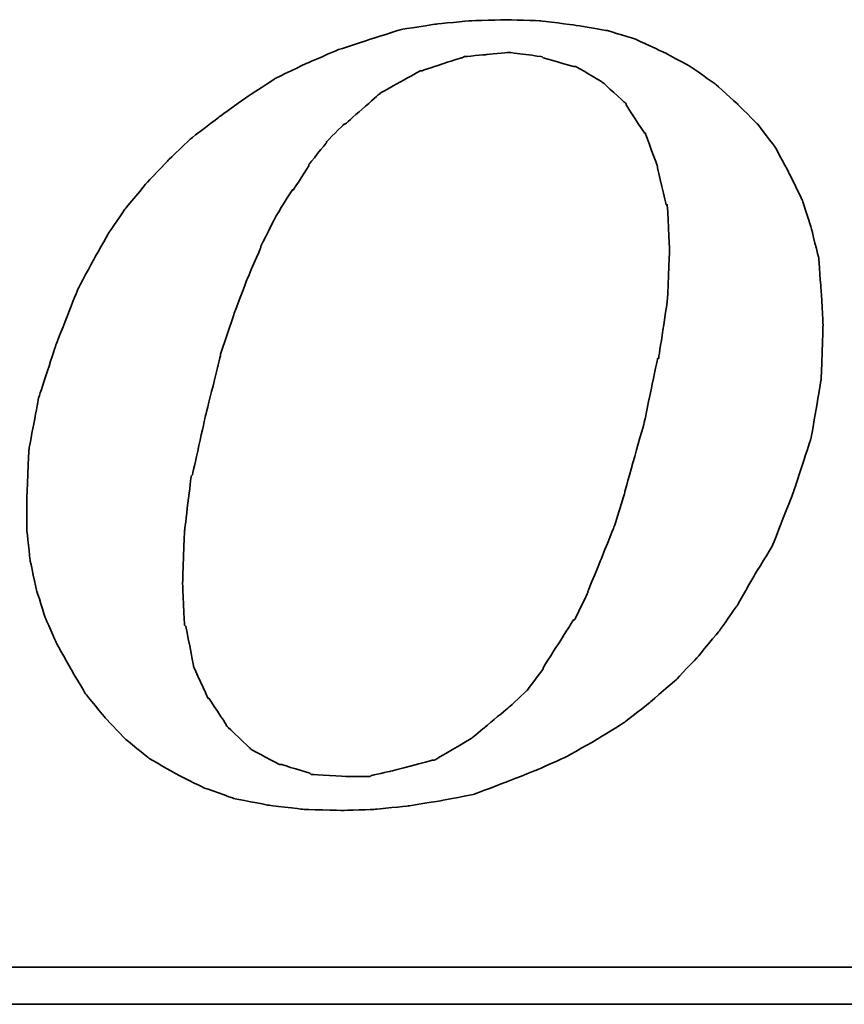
# Model space of a CAD drawing. Extents: x -237 to 740, y -170 to 153.
# Tile 46 of 53: x 707.96 to 709.92, y -117.27 to -114.93. Entities that reach past the tile are written whole.
import ezdxf

# ---------------------------------------------------------------- set-up
doc = ezdxf.new("R2010")
doc.units = 0
doc.header["$MEASUREMENT"] = 0
doc.layers.add('DIM', color=4, linetype='CONTINUOUS')
doc.layers.add('layer 1', color=7, linetype='CONTINUOUS')

# ---------------------------------------------------------------- blocks, each defined once
blk = doc.blocks.new('TBI MOTION logo(完整正式版)')
at = {"layer": 'layer 1', "color": 22, "lineweight": 35}
for points, knots in [([(35.79625, -6.98375), (35.79625, -6.98375), (36.23125, -7.43875), (36.23125, -7.43875), (36.23125, -7.43875), (36.23125, -7.43875), (36.75625, -7.87125), (36.75625, -7.87125), (36.75625, -7.87125), (36.75625, -7.87125), (37.33125, -8.20375), (37.33125, -8.20375), (37.33125, -8.20375), (37.33125, -8.20375), (37.95625, -8.51875), (37.95625, -8.51875), (37.95625, -8.51875), (37.95625, -8.51875), (38.62625, -8.75875), (38.62625, -8.75875), (38.62625, -8.75875), (38.62625, -8.75875), (39.37125, -8.90375), (39.37125, -8.90375), (39.37125, -8.90375), (39.37125, -8.90375), (40.14125, -8.99875), (40.14125, -8.99875), (40.14125, -8.99875), (40.14125, -8.99875), (41.02625, -9.02375), (41.02625, -9.02375), (41.02625, -9.02375), (41.02625, -9.02375), (41.74625, -8.99875), (41.74625, -8.99875), (41.74625, -8.99875), (41.74625, -8.99875), (42.46625, -8.92375), (42.46625, -8.92375), (42.46625, -8.92375), (42.46625, -8.92375), (43.21125, -8.80625), (43.21125, -8.80625), (43.21125, -8.80625), (43.21125, -8.80625), (43.93125, -8.66375), (43.93125, -8.66375), (43.93125, -8.66375), (43.93125, -8.66375), (44.62625, -8.39875), (44.62625, -8.39875), (44.62625, -8.39875), (44.62625, -8.39875), (45.29625, -8.13375), (45.29625, -8.13375), (45.29625, -8.13375), (45.29625, -8.13375), (45.94625, -7.84375), (45.94625, -7.84375), (45.94625, -7.84375), (45.94625, -7.84375), (46.61625, -7.46375), (46.61625, -7.46375), (46.61625, -7.46375), (46.61625, -7.46375), (47.24125, -7.07875), (47.24125, -7.07875), (47.24125, -7.07875), (47.24125, -7.07875), (47.81625, -6.62375), (47.81625, -6.62375), (47.81625, -6.62375), (47.81625, -6.62375), (48.36875, -6.14375), (48.36875, -6.14375), (48.36875, -6.14375), (48.36875, -6.14375), (48.84625, -5.64125), (48.84625, -5.64125), (48.84625, -5.64125), (48.84625, -5.64125), (49.32625, -5.06375), (49.32625, -5.06375), (49.32625, -5.06375), (49.32625, -5.06375), (49.71125, -4.51374), (49.71125, -4.51374), (49.71125, -4.51374), (49.71125, -4.51374), (50.09625, -3.83874), (50.09625, -3.83874), (50.09625, -3.83874), (50.09625, -3.83874), (50.48125, -3.21374), (50.48125, -3.21374), (50.48125, -3.21374), (50.48125, -3.21374), (50.96125, -1.99125), (50.96125, -1.99125), (50.96125, -1.99125), (50.96125, -1.99125), (51.34375, -0.81875), (51.34375, -0.81875), (51.34375, -0.81875), (51.34375, -0.81875), (51.56125, 0.45624), (51.56125, 0.45624), (51.56125, 0.45624), (51.56125, 0.45624), (51.60625, 1.67624), (51.60625, 1.67624), (51.60625, 1.67624), (51.60625, 1.67624), (51.56125, 2.44625), (51.56125, 2.44625), (51.56125, 2.44625), (51.56125, 2.44625), (51.51125, 3.14125), (51.51125, 3.14125), (51.51125, 3.14125), (51.51125, 3.14125), (51.34375, 3.81125), (51.34375, 3.81125), (51.34375, 3.81125), (51.34375, 3.81125), (51.15125, 4.41125), (51.15125, 4.41125), (51.15125, 4.41125), (51.15125, 4.41125), (50.86125, 5.01125), (50.86125, 5.01125), (50.86125, 5.01125), (50.86125, 5.01125), (50.55125, 5.58875), (50.55125, 5.58875), (50.55125, 5.58875), (50.55125, 5.58875), (50.16625, 6.09125), (50.16625, 6.09125), (50.16625, 6.09125), (50.16625, 6.09125), (49.71125, 6.54875), (49.71125, 6.54875), (49.71125, 6.54875), (49.71125, 6.54875), (49.23125, 6.98125), (49.23125, 6.98125), (49.23125, 6.98125), (49.23125, 6.98125), (48.67875, 7.36625), (48.67875, 7.36625), (48.67875, 7.36625), (48.67875, 7.36625), (48.10375, 7.67625), (48.10375, 7.67625), (48.10375, 7.67625), (48.10375, 7.67625), (47.48125, 7.96375), (47.48125, 7.96375), (47.48125, 7.96375), (47.48125, 7.96375), (46.85625, 8.15625), (46.85625, 8.15625), (46.85625, 8.15625), (46.85625, 8.15625), (46.13625, 8.27624), (46.13625, 8.27624), (46.13625, 8.27624), (46.13625, 8.27624), (45.39125, 8.37125), (45.39125, 8.37125), (45.39125, 8.37125), (45.39125, 8.37125), (44.62625, 8.39624), (44.62625, 8.39624), (44.62625, 8.39624), (44.62625, 8.39624), (43.83625, 8.37125), (43.83625, 8.37125), (43.83625, 8.37125), (43.83625, 8.37125), (43.09125, 8.30125), (43.09125, 8.30125), (43.09125, 8.30125), (43.09125, 8.30125), (42.32125, 8.18125), (42.32125, 8.18125), (42.32125, 8.18125), (42.32125, 8.18125), (41.62875, 7.96375), (41.62875, 7.96375), (41.62875, 7.96375), (41.62875, 7.96375), (40.90625, 7.72625), (40.90625, 7.72625), (40.90625, 7.72625), (40.90625, 7.72625), (40.23624, 7.43625), (40.23624, 7.43625), (40.23624, 7.43625), (40.23624, 7.43625), (39.54124, 7.10125), (39.54124, 7.10125), (39.54124, 7.10125), (39.54124, 7.10125), (38.91625, 6.69125), (38.91625, 6.69125), (38.91625, 6.69125), (38.91625, 6.69125), (38.31625, 6.26125), (38.31625, 6.26125), (38.31625, 6.26125), (38.31625, 6.26125), (37.69125, 5.78125), (37.69125, 5.78125), (37.69125, 5.78125), (37.69125, 5.78125), (37.18625, 5.30125), (37.18625, 5.30125), (37.18625, 5.30125), (37.18625, 5.30125), (36.70625, 4.79624), (36.70625, 4.79624), (36.70625, 4.79624), (36.70625, 4.79624), (36.23125, 4.22125), (36.23125, 4.22125), (36.23125, 4.22125), (36.23125, 4.22125), (35.87124, 3.69375), (35.87124, 3.69375), (35.87124, 3.69375), (35.87124, 3.69375), (35.53125, 3.09125), (35.53125, 3.09125), (35.53125, 3.09125), (35.53125, 3.09125), (35.19875, 2.47125), (35.19875, 2.47125), (35.19875, 2.47125), (35.19875, 2.47125), (34.71625, 1.24625), (34.71625, 1.24625), (34.71625, 1.24625), (34.71625, 1.24625), (34.33125, 0.06874), (34.33125, 0.06874), (34.33125, 0.06874), (34.33125, 0.06874), (34.11625, -1.07875), (34.11625, -1.07875), (34.11625, -1.07875), (34.11625, -1.07875), (34.07125, -2.15875), (34.07125, -2.15875), (34.07125, -2.15875), (34.07125, -2.15875), (34.07125, -2.85375), (34.07125, -2.85375), (34.07125, -2.85375), (34.07125, -2.85375), (34.14125, -3.50375), (34.14125, -3.50375), (34.14125, -3.50375), (34.14125, -3.50375), (34.28625, -4.17375), (34.28625, -4.17375), (34.28625, -4.17375), (34.28625, -4.17375), (34.47625, -4.77624), (34.47625, -4.77624), (34.47625, -4.77624), (34.47625, -4.77624), (34.71625, -5.32625), (34.71625, -5.32625), (34.71625, -5.32625), (34.71625, -5.32625), (35.05375, -5.92875), (35.05375, -5.92875), (35.05375, -5.92875), (35.05375, -5.92875), (35.36375, -6.45375), (35.36375, -6.45375), (35.36375, -6.45375), (35.36375, -6.45375), (35.79625, -6.98375), (35.79625, -6.98375)], [0, 0, 0, 0, 0.01388889, 0.01388889, 0.01388889, 0.0138889, 0.02777778, 0.02777778, 0.02777778, 0.02777779, 0.04166667, 0.04166667, 0.04166667, 0.04166668, 0.05555556, 0.05555556, 0.05555556, 0.05555557, 0.06944444, 0.06944444, 0.06944444, 0.06944445, 0.08333333, 0.08333333, 0.08333333, 0.08333334, 0.09722222, 0.09722222, 0.09722222, 0.09722223, 0.11111111, 0.11111111, 0.11111111, 0.11111112, 0.125, 0.125, 0.125, 0.12500001, 0.13888889, 0.13888889, 0.13888889, 0.1388889, 0.15277778, 0.15277778, 0.15277778, 0.15277779, 0.16666667, 0.16666667, 0.16666667, 0.16666668, 0.18055556, 0.18055556, 0.18055556, 0.18055557, 0.19444444, 0.19444444, 0.19444444, 0.19444445, 0.20833333, 0.20833333, 0.20833333, 0.20833334, 0.22222222, 0.22222222, 0.22222222, 0.22222223, 0.23611111, 0.23611111, 0.23611111, 0.23611112, 0.25, 0.25, 0.25, 0.25000001, 0.26388889, 0.26388889, 0.26388889, 0.2638889, 0.27777778, 0.27777778, 0.27777778, 0.27777779, 0.29166667, 0.29166667, 0.29166667, 0.29166668, 0.30555556, 0.30555556, 0.30555556, 0.30555557, 0.31944444, 0.31944444, 0.31944444, 0.31944445, 0.33333333, 0.33333333, 0.33333333, 0.33333334, 0.34722222, 0.34722222, 0.34722222, 0.34722223, 0.36111111, 0.36111111, 0.36111111, 0.36111112, 0.375, 0.375, 0.375, 0.37500001, 0.38888889, 0.38888889, 0.38888889, 0.3888889, 0.40277778, 0.40277778, 0.40277778, 0.40277779, 0.41666667, 0.41666667, 0.41666667, 0.41666668, 0.43055556, 0.43055556, 0.43055556, 0.43055557, 0.44444444, 0.44444444, 0.44444444, 0.44444445, 0.45833333, 0.45833333, 0.45833333, 0.45833334, 0.47222222, 0.47222222, 0.47222222, 0.47222223, 0.48611111, 0.48611111, 0.48611111, 0.48611112, 0.5, 0.5, 0.5, 0.50000001, 0.51388889, 0.51388889, 0.51388889, 0.5138889, 0.52777778, 0.52777778, 0.52777778, 0.52777779, 0.54166667, 0.54166667, 0.54166667, 0.54166668, 0.55555556, 0.55555556, 0.55555556, 0.55555557, 0.56944444, 0.56944444, 0.56944444, 0.56944445, 0.58333333, 0.58333333, 0.58333333, 0.58333334, 0.59722222, 0.59722222, 0.59722222, 0.59722223, 0.61111111, 0.61111111, 0.61111111, 0.61111112, 0.625, 0.625, 0.625, 0.62500001, 0.63888889, 0.63888889, 0.63888889, 0.6388889, 0.65277778, 0.65277778, 0.65277778, 0.65277779, 0.66666667, 0.66666667, 0.66666667, 0.66666668, 0.68055556, 0.68055556, 0.68055556, 0.68055557, 0.69444444, 0.69444444, 0.69444444, 0.69444445, 0.70833333, 0.70833333, 0.70833333, 0.70833334, 0.72222222, 0.72222222, 0.72222222, 0.72222223, 0.73611111, 0.73611111, 0.73611111, 0.73611112, 0.75, 0.75, 0.75, 0.75000001, 0.76388889, 0.76388889, 0.76388889, 0.7638889, 0.77777778, 0.77777778, 0.77777778, 0.77777779, 0.79166667, 0.79166667, 0.79166667, 0.79166668, 0.80555556, 0.80555556, 0.80555556, 0.80555557, 0.81944444, 0.81944444, 0.81944444, 0.81944445, 0.83333333, 0.83333333, 0.83333333, 0.83333334, 0.84722222, 0.84722222, 0.84722222, 0.84722223, 0.86111111, 0.86111111, 0.86111111, 0.86111112, 0.875, 0.875, 0.875, 0.87500001, 0.88888889, 0.88888889, 0.88888889, 0.8888889, 0.90277778, 0.90277778, 0.90277778, 0.90277779, 0.91666667, 0.91666667, 0.91666667, 0.91666668, 0.93055556, 0.93055556, 0.93055556, 0.93055557, 0.94444444, 0.94444444, 0.94444444, 0.94444445, 0.95833333, 0.95833333, 0.95833333, 0.95833334, 0.97222222, 0.97222222, 0.97222222, 0.97222223, 0.98611111, 0.98611111, 0.98611111, 0.98611112, 1, 1, 1, 1]), ([(38.33875, 1.03124), (38.33875, 1.03124), (38.62625, 1.89625), (38.62625, 1.89625), (38.62625, 1.89625), (38.62625, 1.89625), (38.91625, 2.66375), (38.91625, 2.66375), (38.91625, 2.66375), (38.91625, 2.66375), (39.22625, 3.38125), (39.22625, 3.38125), (39.22625, 3.38125), (39.22625, 3.38125), (39.22625, 3.40624), (39.22625, 3.40624), (39.22625, 3.40624), (39.22625, 3.40624), (39.56124, 4.07624), (39.56124, 4.07624), (39.56124, 4.07624), (39.56124, 4.07624), (39.92125, 4.65125), (39.92125, 4.65125), (39.92125, 4.65125), (39.92125, 4.65125), (39.94625, 4.65125), (39.94625, 4.65125), (39.94625, 4.65125), (39.94625, 4.65125), (40.28125, 5.17875), (40.28125, 5.17875), (40.28125, 5.17875), (40.28125, 5.17875), (40.28125, 5.20375), (40.28125, 5.20375), (40.28125, 5.20375), (40.28125, 5.20375), (40.66875, 5.68625), (40.66875, 5.68625), (40.66875, 5.68625), (40.66875, 5.68625), (40.66875, 5.70625), (40.66875, 5.70625), (40.66875, 5.70625), (40.66875, 5.70625), (41.05124, 6.09125), (41.05124, 6.09125), (41.05124, 6.09125), (41.05124, 6.09125), (41.07625, 6.09125), (41.07625, 6.09125), (41.07625, 6.09125), (41.07625, 6.09125), (41.84125, 6.76625), (41.84125, 6.76625), (41.84125, 6.76625), (41.84125, 6.76625), (41.86625, 6.78625), (41.86625, 6.78625), (41.86625, 6.78625), (41.86625, 6.78625), (42.73125, 7.26624), (42.73125, 7.26624), (42.73125, 7.26624), (42.73125, 7.26624), (42.75625, 7.26624), (42.75625, 7.26624), (42.75625, 7.26624), (42.75625, 7.26624), (43.18625, 7.41125), (43.18625, 7.41125), (43.18625, 7.41125), (43.18625, 7.41125), (43.64125, 7.55625), (43.64125, 7.55625), (43.64125, 7.55625), (43.64125, 7.55625), (43.66625, 7.55625), (43.66625, 7.55625), (43.66625, 7.55625), (43.66625, 7.55625), (43.69125, 7.58124), (43.69125, 7.58124), (43.69125, 7.58124), (43.69125, 7.58124), (44.19125, 7.62625), (44.19125, 7.62625), (44.19125, 7.62625), (44.19125, 7.62625), (44.67125, 7.67625), (44.67125, 7.67625), (44.67125, 7.67625), (44.67125, 7.67625), (44.69625, 7.67625), (44.69625, 7.67625), (44.69625, 7.67625), (44.69625, 7.67625), (45.41875, 7.58124), (45.41875, 7.58124), (45.41875, 7.58124), (45.41875, 7.58124), (45.44125, 7.55625), (45.44125, 7.55625), (45.44125, 7.55625), (45.44125, 7.55625), (46.11125, 7.36625), (46.11125, 7.36625), (46.11125, 7.36625), (46.11125, 7.36625), (46.13625, 7.36625), (46.13625, 7.36625), (46.13625, 7.36625), (46.13625, 7.36625), (46.15875, 7.36625), (46.15875, 7.36625), (46.15875, 7.36625), (46.15875, 7.36625), (46.73625, 7.02624), (46.73625, 7.02624), (46.73625, 7.02624), (46.73625, 7.02624), (46.76125, 7.00624), (46.76125, 7.00624), (46.76125, 7.00624), (46.76125, 7.00624), (47.24125, 6.57124), (47.24125, 6.57124), (47.24125, 6.57124), (47.24125, 6.57124), (47.26625, 6.54875), (47.26625, 6.54875), (47.26625, 6.54875), (47.26625, 6.54875), (47.26625, 6.52375), (47.26625, 6.52375), (47.26625, 6.52375), (47.26625, 6.52375), (47.67375, 5.89875), (47.67375, 5.89875), (47.67375, 5.89875), (47.67375, 5.89875), (47.69625, 5.89875), (47.69625, 5.89875), (47.69625, 5.89875), (47.69625, 5.89875), (47.69625, 5.87625), (47.69625, 5.87625), (47.69625, 5.87625), (47.69625, 5.87625), (47.96125, 5.15625), (47.96125, 5.15625), (47.96125, 5.15625), (47.96125, 5.15625), (47.96125, 5.13125), (47.96125, 5.13125), (47.96125, 5.13125), (47.96125, 5.13125), (48.15125, 4.31875), (48.15125, 4.31875), (48.15125, 4.31875), (48.15125, 4.31875), (48.17625, 4.31875), (48.17625, 4.31875), (48.17625, 4.31875), (48.17625, 4.31875), (48.17625, 4.29125), (48.17625, 4.29125), (48.17625, 4.29125), (48.17625, 4.29125), (48.22625, 3.33125), (48.22625, 3.33125), (48.22625, 3.33125), (48.22625, 3.33125), (48.22625, 3.30875), (48.22625, 3.30875), (48.22625, 3.30875), (48.22625, 3.30875), (48.17625, 2.20624), (48.17625, 2.20624), (48.17625, 2.20624), (48.17625, 2.20624), (48.17625, 2.18124), (48.17625, 2.18124), (48.17625, 2.18124), (48.17625, 2.18124), (47.98375, 0.93624), (47.98375, 0.93624), (47.98375, 0.93624), (47.98375, 0.93624), (47.96125, 0.93624), (47.96125, 0.93624), (47.96125, 0.93624), (47.96125, 0.93624), (47.67375, -0.45874), (47.67375, -0.45874), (47.67375, -0.45874), (47.67375, -0.45874), (47.24125, -1.99125), (47.24125, -1.99125), (47.24125, -1.99125), (47.24125, -1.99125), (47.24125, -2.01874), (47.24125, -2.01874), (47.24125, -2.01874), (47.24125, -2.01874), (47.00125, -2.78375), (47.00125, -2.78375), (47.00125, -2.78375), (47.00125, -2.78375), (46.71125, -3.50375), (46.71125, -3.50375), (46.71125, -3.50375), (46.71125, -3.50375), (46.42625, -4.19875), (46.42625, -4.19875), (46.42625, -4.19875), (46.42625, -4.19875), (46.42625, -4.22375), (46.42625, -4.22375), (46.42625, -4.22375), (46.42625, -4.22375), (46.13625, -4.82374), (46.13625, -4.82374), (46.13625, -4.82374), (46.13625, -4.82374), (46.11125, -4.82374), (46.11125, -4.82374), (46.11125, -4.82374), (46.11125, -4.82374), (45.77625, -5.35125), (45.77625, -5.35125), (45.77625, -5.35125), (45.77625, -5.35125), (45.44125, -5.87875), (45.44125, -5.87875), (45.44125, -5.87875), (45.44125, -5.87875), (45.44125, -5.90375), (45.44125, -5.90375), (45.44125, -5.90375), (45.44125, -5.90375), (45.10625, -6.35875), (45.10625, -6.35875), (45.10625, -6.35875), (45.10625, -6.35875), (45.08125, -6.38375), (45.08125, -6.38375), (45.08125, -6.38375), (45.08125, -6.38375), (44.69625, -6.74375), (44.69625, -6.74375), (44.69625, -6.74375), (44.69625, -6.74375), (43.88375, -7.41625), (43.88375, -7.41625), (43.88375, -7.41625), (43.88375, -7.41625), (43.85625, -7.43875), (43.85625, -7.43875), (43.85625, -7.43875), (43.85625, -7.43875), (43.04125, -7.91875), (43.04125, -7.91875), (43.04125, -7.91875), (43.04125, -7.91875), (43.01625, -7.91875), (43.01625, -7.91875), (43.01625, -7.91875), (43.01625, -7.91875), (42.99625, -7.91875), (42.99625, -7.91875), (42.99625, -7.91875), (42.99625, -7.91875), (42.08125, -8.15875), (42.08125, -8.15875), (42.08125, -8.15875), (42.08125, -8.15875), (41.65125, -8.25625), (41.65125, -8.25625), (41.65125, -8.25625), (41.65125, -8.25625), (41.62875, -8.27875), (41.62875, -8.27875), (41.62875, -8.27875), (41.62875, -8.27875), (41.60125, -8.27875), (41.60125, -8.27875), (41.60125, -8.27875), (41.60125, -8.27875), (41.12125, -8.27875), (41.12125, -8.27875), (41.12125, -8.27875), (41.12125, -8.27875), (40.35624, -8.23125), (40.35624, -8.23125), (40.35624, -8.23125), (40.35624, -8.23125), (40.33125, -8.23125), (40.33125, -8.23125), (40.33125, -8.23125), (40.33125, -8.23125), (40.30625, -8.20375), (40.30625, -8.20375), (40.30625, -8.20375), (40.30625, -8.20375), (39.68375, -8.01375), (39.68375, -8.01375), (39.68375, -8.01375), (39.68375, -8.01375), (39.66124, -8.01375), (39.66124, -8.01375), (39.66124, -8.01375), (39.66124, -8.01375), (39.63625, -8.01375), (39.63625, -8.01375), (39.63625, -8.01375), (39.63625, -8.01375), (39.01125, -7.67875), (39.01125, -7.67875), (39.01125, -7.67875), (39.01125, -7.67875), (38.98875, -7.65375), (38.98875, -7.65375), (38.98875, -7.65375), (38.98875, -7.65375), (38.48625, -7.17375), (38.48625, -7.17375), (38.48625, -7.17375), (38.48625, -7.17375), (38.45875, -7.14875), (38.45875, -7.14875), (38.45875, -7.14875), (38.45875, -7.14875), (38.45875, -7.12875), (38.45875, -7.12875), (38.45875, -7.12875), (38.45875, -7.12875), (38.07625, -6.54875), (38.07625, -6.54875), (38.07625, -6.54875), (38.07625, -6.54875), (38.05125, -6.54875), (38.05125, -6.54875), (38.05125, -6.54875), (38.05125, -6.54875), (38.05125, -6.52875), (38.05125, -6.52875), (38.05125, -6.52875), (38.05125, -6.52875), (37.74125, -5.85375), (37.74125, -5.85375), (37.74125, -5.85375), (37.74125, -5.85375), (37.74125, -5.82875), (37.74125, -5.82875), (37.74125, -5.82875), (37.74125, -5.82875), (37.57375, -4.96875), (37.57375, -4.96875), (37.57375, -4.96875), (37.57375, -4.96875), (37.54625, -4.94375), (37.54625, -4.94375), (37.54625, -4.94375), (37.54625, -4.94375), (37.50125, -4.03375), (37.50125, -4.03375), (37.50125, -4.03375), (37.50125, -4.03375), (37.50125, -4.00875), (37.50125, -4.00875), (37.50125, -4.00875), (37.50125, -4.00875), (37.54625, -2.85375), (37.54625, -2.85375), (37.54625, -2.85375), (37.54625, -2.85375), (37.69125, -1.65875), (37.69125, -1.65875), (37.69125, -1.65875), (37.69125, -1.65875), (37.71624, -1.63375), (37.71624, -1.63375), (37.71624, -1.63375), (37.71624, -1.63375), (38.00375, -0.33875), (38.00375, -0.33875), (38.00375, -0.33875), (38.00375, -0.33875), (38.33875, 1.00624), (38.33875, 1.00624), (38.33875, 1.00624), (38.33875, 1.00624), (38.33875, 1.03124), (38.33875, 1.03124)], [0, 0, 0, 0, 0.01010101, 0.01010101, 0.01010101, 0.01010102, 0.02020202, 0.02020202, 0.02020202, 0.02020203, 0.03030303, 0.03030303, 0.03030303, 0.03030304, 0.04040404, 0.04040404, 0.04040404, 0.04040405, 0.05050505, 0.05050505, 0.05050505, 0.05050506, 0.06060606, 0.06060606, 0.06060606, 0.06060607, 0.07070707, 0.07070707, 0.07070707, 0.07070708, 0.08080808, 0.08080808, 0.08080808, 0.08080809, 0.09090909, 0.09090909, 0.09090909, 0.0909091, 0.1010101, 0.1010101, 0.1010101, 0.10101011, 0.11111111, 0.11111111, 0.11111111, 0.11111112, 0.12121212, 0.12121212, 0.12121212, 0.12121213, 0.13131313, 0.13131313, 0.13131313, 0.13131314, 0.14141414, 0.14141414, 0.14141414, 0.14141415, 0.15151515, 0.15151515, 0.15151515, 0.15151516, 0.16161616, 0.16161616, 0.16161616, 0.16161617, 0.17171717, 0.17171717, 0.17171717, 0.17171718, 0.18181818, 0.18181818, 0.18181818, 0.18181819, 0.19191919, 0.19191919, 0.19191919, 0.1919192, 0.2020202, 0.2020202, 0.2020202, 0.20202021, 0.21212121, 0.21212121, 0.21212121, 0.21212122, 0.22222222, 0.22222222, 0.22222222, 0.22222223, 0.23232323, 0.23232323, 0.23232323, 0.23232324, 0.24242424, 0.24242424, 0.24242424, 0.24242425, 0.25252525, 0.25252525, 0.25252525, 0.25252526, 0.26262626, 0.26262626, 0.26262626, 0.26262627, 0.27272727, 0.27272727, 0.27272727, 0.27272728, 0.28282828, 0.28282828, 0.28282828, 0.28282829, 0.29292929, 0.29292929, 0.29292929, 0.2929293, 0.3030303, 0.3030303, 0.3030303, 0.30303031, 0.31313131, 0.31313131, 0.31313131, 0.31313132, 0.32323232, 0.32323232, 0.32323232, 0.32323233, 0.33333333, 0.33333333, 0.33333333, 0.33333334, 0.34343434, 0.34343434, 0.34343434, 0.34343435, 0.35353535, 0.35353535, 0.35353535, 0.35353536, 0.36363636, 0.36363636, 0.36363636, 0.36363637, 0.37373737, 0.37373737, 0.37373737, 0.37373738, 0.38383838, 0.38383838, 0.38383838, 0.38383839, 0.39393939, 0.39393939, 0.39393939, 0.3939394, 0.4040404, 0.4040404, 0.4040404, 0.40404041, 0.41414141, 0.41414141, 0.41414141, 0.41414142, 0.42424242, 0.42424242, 0.42424242, 0.42424243, 0.43434343, 0.43434343, 0.43434343, 0.43434344, 0.44444444, 0.44444444, 0.44444444, 0.44444445, 0.45454545, 0.45454545, 0.45454545, 0.45454546, 0.46464646, 0.46464646, 0.46464646, 0.46464647, 0.47474747, 0.47474747, 0.47474747, 0.47474748, 0.48484848, 0.48484848, 0.48484848, 0.48484849, 0.49494949, 0.49494949, 0.49494949, 0.4949495, 0.50505051, 0.50505051, 0.50505051, 0.50505052, 0.51515152, 0.51515152, 0.51515152, 0.51515153, 0.52525253, 0.52525253, 0.52525253, 0.52525254, 0.53535354, 0.53535354, 0.53535354, 0.53535355, 0.54545455, 0.54545455, 0.54545455, 0.54545456, 0.55555556, 0.55555556, 0.55555556, 0.55555557, 0.56565657, 0.56565657, 0.56565657, 0.56565658, 0.57575758, 0.57575758, 0.57575758, 0.57575759, 0.58585859, 0.58585859, 0.58585859, 0.5858586, 0.5959596, 0.5959596, 0.5959596, 0.59595961, 0.60606061, 0.60606061, 0.60606061, 0.60606062, 0.61616162, 0.61616162, 0.61616162, 0.61616163, 0.62626263, 0.62626263, 0.62626263, 0.62626264, 0.63636364, 0.63636364, 0.63636364, 0.63636365, 0.64646465, 0.64646465, 0.64646465, 0.64646466, 0.65656566, 0.65656566, 0.65656566, 0.65656567, 0.66666667, 0.66666667, 0.66666667, 0.66666668, 0.67676768, 0.67676768, 0.67676768, 0.67676769, 0.68686869, 0.68686869, 0.68686869, 0.6868687, 0.6969697, 0.6969697, 0.6969697, 0.69696971, 0.70707071, 0.70707071, 0.70707071, 0.70707072, 0.71717172, 0.71717172, 0.71717172, 0.71717173, 0.72727273, 0.72727273, 0.72727273, 0.72727274, 0.73737374, 0.73737374, 0.73737374, 0.73737375, 0.74747475, 0.74747475, 0.74747475, 0.74747476, 0.75757576, 0.75757576, 0.75757576, 0.75757577, 0.76767677, 0.76767677, 0.76767677, 0.76767678, 0.77777778, 0.77777778, 0.77777778, 0.77777779, 0.78787879, 0.78787879, 0.78787879, 0.7878788, 0.7979798, 0.7979798, 0.7979798, 0.79797981, 0.80808081, 0.80808081, 0.80808081, 0.80808082, 0.81818182, 0.81818182, 0.81818182, 0.81818183, 0.82828283, 0.82828283, 0.82828283, 0.82828284, 0.83838384, 0.83838384, 0.83838384, 0.83838385, 0.84848485, 0.84848485, 0.84848485, 0.84848486, 0.85858586, 0.85858586, 0.85858586, 0.85858587, 0.86868687, 0.86868687, 0.86868687, 0.86868688, 0.87878788, 0.87878788, 0.87878788, 0.87878789, 0.88888889, 0.88888889, 0.88888889, 0.8888889, 0.8989899, 0.8989899, 0.8989899, 0.89898991, 0.90909091, 0.90909091, 0.90909091, 0.90909092, 0.91919192, 0.91919192, 0.91919192, 0.91919193, 0.92929293, 0.92929293, 0.92929293, 0.92929294, 0.93939394, 0.93939394, 0.93939394, 0.93939395, 0.94949495, 0.94949495, 0.94949495, 0.94949496, 0.95959596, 0.95959596, 0.95959596, 0.95959597, 0.96969697, 0.96969697, 0.96969697, 0.96969698, 0.97979798, 0.97979798, 0.97979798, 0.97979799, 0.98989899, 0.98989899, 0.98989899, 0.989899, 1, 1, 1, 1]), ([(75.90875, -9.47875), (75.90875, -9.47875), (75.90875, -12.28625), (75.90875, -12.28625), (75.90875, -12.28625), (75.90875, -12.28625), (75.90875, -12.47875), (75.90875, -12.47875), (75.90875, -12.47875), (75.90875, -12.47875), (75.71625, -12.47875), (75.71625, -12.47875), (75.71625, -12.47875), (75.71625, -12.47875), (-88.32875, -12.47875), (-88.32875, -12.47875), (-88.32875, -12.47875), (-88.32875, -12.47875), (-88.32875, -13.29375), (-88.32875, -13.29375), (-88.32875, -13.29375), (-88.32875, -13.29375), (82.89125, -13.29375), (82.89125, -13.29375), (82.89125, -13.29375), (82.89125, -13.29375), (75.90875, -9.47875), (75.90875, -9.47875)], [0, 0, 0, 0, 0.14285714, 0.14285714, 0.14285714, 0.14285715, 0.28571429, 0.28571429, 0.28571429, 0.2857143, 0.42857143, 0.42857143, 0.42857143, 0.42857144, 0.57142857, 0.57142857, 0.57142857, 0.57142858, 0.71428571, 0.71428571, 0.71428571, 0.71428572, 0.85714286, 0.85714286, 0.85714286, 0.85714287, 1, 1, 1, 1])]:
    blk.add_open_spline(points, degree=3, knots=knots, dxfattribs=at)

msp = doc.modelspace()

# ---------------------------------------------------------------- block references
at = {"layer": 'DIM', "xscale": 0.1079999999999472, "yscale": 0.1079999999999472, "zscale": 0.1079999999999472}
msp.add_blockref('TBI MOTION logo(完整正式版)', (704.2974, -115.835), dxfattribs=at)

doc.saveas('drawing.dxf')
